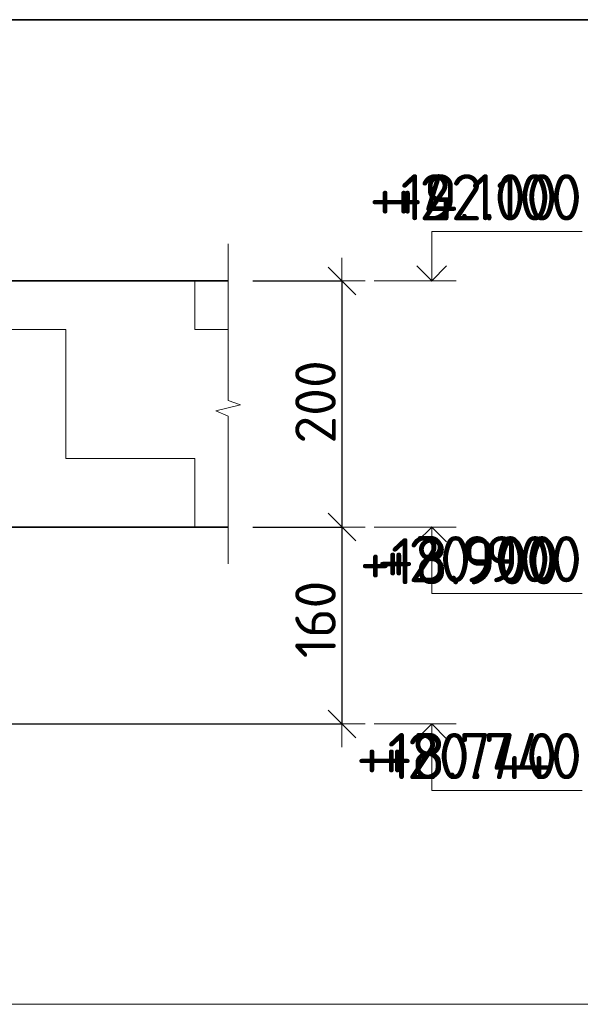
# Model space of a CAD drawing. Header units: metres. Extents: x -38 to 114, y -15 to 21.
# Tile 240 of 244: x 76.508 to 76.963, y 12.472 to 13.272. Entities that reach past the tile are written whole.
import ezdxf

# ---------------------------------------------------------------- set-up
doc = ezdxf.new("R2010")
doc.units = ezdxf.units.M
doc.header["$PDMODE"] = 65
for name, color, linetype, lineweight in [('XR$3$Размерная линия_ общее', 7, 'Continuous', 13), ('XR$4$Размерная линия_ общее', 7, 'Continuous', 13), ('XR$6$Размерная линия_ общее', 7, 'Continuous', 13)]:
    doc.layers.add(name, color=color, linetype=linetype, lineweight=lineweight)
doc.styles.add('ISOCPEUR', font='txt')
doc.dimstyles.new('DIMSTYLE_8', dxfattribs={"dimtxt": 0.033, "dimasz": 0.0375, "dimexe": 0, "dimexo": 0, "dimgap": 0.0165, "dimtad": 2, "dimdec": 0, "dimlfac": 1000, "dimrnd": 1, "dimzin": 12, "dimdsep": 46, "dimtxsty": 'ISOCPEUR', "dimblk1": 'ALL_ML_STRICH', "dimblk2": 'ALL_ML_STRICH', "dimsah": 1, "dimcen": 0, "dimclrd": 7, "dimclre": 256, "dimclrt": 7, "dimadec": 0, "dimazin": 0, "dimtfac": 1, "dimtdec": 0, "dimtix": 1, "dimtmove": 2, "dimatfit": 3, "dimfxl": 0, "dimtzin": 0, "dimlwd": 0, "dimlwe": -3, "dimarcsym": 0})
pattern_1 = [(0, (0.21, 0.21), (0.105, 0.105), [0.105, -0.105]), (90, (0.21, 0.21), (-0.105, 0.105), [0.105, -0.105])]

# ---------------------------------------------------------------- blocks, each defined once
blk = doc.blocks.new('ЭЛЕМЕНТ_УЗОРА_5')
at = {"color": 7, "linetype": 'Continuous', "lineweight": 13, "transparency": 33554687}
blk.add_line((76.67716, 12.82949), (76.67716, 12.82949), dxfattribs=at)
blk.add_lwpolyline([(76.67716, 13.08949), (76.67716, 12.96235), (76.68716, 12.95871), (76.66716, 12.95377), (76.67716, 12.94961), (76.67716, 12.82949)], dxfattribs=at)
blk = doc.blocks.new('СЛОЖНЫЙ_ОБЪЕКТ_9')
at = {"color": 7, "linetype": 'Continuous', "lineweight": 13, "transparency": 33554687}
blk.add_line((76.86254, 13.05949), (76.79587, 13.05949), dxfattribs=at)
blk.add_lwpolyline([(76.84254, 13.05949), (76.84254, 13.09949), (76.94487, 13.09949)], dxfattribs=at)
at = {"color": 7, "linetype": 'Continuous', "lineweight": 35, "transparency": 33554687}
blk.add_lwpolyline([(76.83043, 13.07159), (76.84254, 13.05949), (76.85464, 13.07159)], dxfattribs=at)
blk = doc.blocks.new('СЛОЖНЫЙ_ОБЪЕКТ_10')
at = {"color": 7, "linetype": 'Continuous', "lineweight": 13, "transparency": 33554687}
blk.add_line((76.86254, 12.85949), (76.79587, 12.85949), dxfattribs=at)
at = {"color": 7, "linetype": 'Continuous', "lineweight": 35, "transparency": 33554687}
blk.add_lwpolyline([(76.83043, 12.84738), (76.84254, 12.85949), (76.85464, 12.84738)], dxfattribs=at)
at = {"color": 7, "linetype": 'Continuous', "lineweight": 13, "transparency": 33554687}
blk.add_lwpolyline([(76.84254, 12.85949), (76.84254, 12.80549), (76.94487, 12.80549)], dxfattribs=at)
blk = doc.blocks.new('СЛОЖНЫЙ_ОБЪЕКТ_11')
at = {"color": 7, "linetype": 'Continuous', "lineweight": 13, "transparency": 33554687}
blk.add_line((76.86254, 12.69949), (76.79587, 12.69949), dxfattribs=at)
at = {"color": 7, "linetype": 'Continuous', "lineweight": 35, "transparency": 33554687}
blk.add_lwpolyline([(76.83043, 12.68738), (76.84254, 12.69949), (76.85464, 12.68738)], dxfattribs=at)
at = {"color": 7, "linetype": 'Continuous', "lineweight": 13, "transparency": 33554687}
blk.add_lwpolyline([(76.84254, 12.69949), (76.84254, 12.64549), (76.94487, 12.64549)], dxfattribs=at)
blk = doc.blocks.new('ALL_ML_STRICH')
at = {"color": 0, "linetype": 'ByBlock', "lineweight": -2}
for p, q in [((0, -0.5), (0, 0.5)), ((-0.3, -0.3), (0.3, 0.3)), ((-1, 0), (0.5, 0))]:
    blk.add_line(p, q, dxfattribs=at)
blk = doc.blocks.new('*D109')
at = {"layer": 'DEFPOINTS', "color": 7, "linetype": 'Continuous', "lineweight": 13, "transparency": 33554687}
for p in [(76.67716, 13.05949), (76.76958, 13.05949), (76.67716, 12.85949)]:
    blk.add_point(p, dxfattribs=at)
at = {"layer": 'XR$3$Размерная линия_ общее', "color": 253, "linetype": 'Continuous', "lineweight": -2, "true_color": 0xa0a0a0, "transparency": 33554687}
for p, q in [((76.69716, 13.05949), (76.76958, 13.05949)), ((76.69716, 12.85949), (76.76958, 12.85949))]:
    blk.add_line(p, q, dxfattribs=at)
at = {"layer": 'XR$3$Размерная линия_ общее', "color": 7, "linetype": 'Continuous', "lineweight": -2, "transparency": 33554687}
blk.add_line((76.76958, 13.05949), (76.76958, 12.85949), dxfattribs=at)
at = {"layer": 'XR$3$Размерная линия_ общее', "color": 7, "linetype": 'Continuous', "lineweight": 13, "transparency": 33554687, "xscale": 0.0375, "yscale": 0.0375, "zscale": 0.0375}
for p, rotation in [((76.76958, 13.05949), 90), ((76.76958, 12.85949), 270)]:
    blk.add_blockref('ALL_ML_STRICH', p, dxfattribs=dict(at, rotation=rotation))
at = {"layer": 'XR$3$Размерная линия_ общее', "color": 7, "linetype": 'Continuous', "lineweight": 13, "transparency": 33554687, "insert": (76.74808, 12.96114), "char_height": 0.033, "width": 0.099, "attachment_point": 5, "rotation": 90, "style": 'ISOCPEUR'}
blk.add_mtext('\\A1;{200}', dxfattribs=at)
blk = doc.blocks.new('*D110')
at = {"layer": 'DEFPOINTS', "color": 7, "linetype": 'Continuous', "lineweight": 13, "transparency": 33554687}
for p in [(76.67716, 12.85949), (76.76958, 12.85949), (76.47301, 12.69949)]:
    blk.add_point(p, dxfattribs=at)
at = {"layer": 'XR$3$Размерная линия_ общее', "color": 253, "linetype": 'Continuous', "lineweight": -2, "true_color": 0xa0a0a0, "transparency": 33554687}
for p, q in [((76.69716, 12.85949), (76.76958, 12.85949)), ((76.49301, 12.69949), (76.76958, 12.69949))]:
    blk.add_line(p, q, dxfattribs=at)
at = {"layer": 'XR$3$Размерная линия_ общее', "color": 7, "linetype": 'Continuous', "lineweight": -2, "transparency": 33554687}
blk.add_line((76.76958, 12.85949), (76.76958, 12.69949), dxfattribs=at)
at = {"layer": 'XR$3$Размерная линия_ общее', "color": 7, "linetype": 'Continuous', "lineweight": 13, "transparency": 33554687, "xscale": 0.0375, "yscale": 0.0375, "zscale": 0.0375}
for p, rotation in [((76.76958, 12.85949), 90), ((76.76958, 12.69949), 270)]:
    blk.add_blockref('ALL_ML_STRICH', p, dxfattribs=dict(at, rotation=rotation))
at = {"layer": 'XR$3$Размерная линия_ общее', "color": 7, "linetype": 'Continuous', "lineweight": 13, "transparency": 33554687, "insert": (76.74808, 12.78444), "char_height": 0.033, "width": 0.099, "attachment_point": 5, "rotation": 90, "style": 'ISOCPEUR'}
blk.add_mtext('\\A1;{160}', dxfattribs=at)
blk = doc.blocks.new('СЛОЖНЫЙ_ОБЪЕКТ_48')
at = {"color": 7, "linetype": 'Continuous', "lineweight": 13, "transparency": 33554687}
blk.add_line((76.86254, 13.05949), (76.79587, 13.05949), dxfattribs=at)
blk.add_lwpolyline([(76.84254, 13.05949), (76.84254, 13.09949), (76.94487, 13.09949)], dxfattribs=at)
at = {"color": 7, "linetype": 'Continuous', "lineweight": 35, "transparency": 33554687}
blk.add_lwpolyline([(76.83043, 13.07159), (76.84254, 13.05949), (76.85464, 13.07159)], dxfattribs=at)
blk = doc.blocks.new('СЛОЖНЫЙ_ОБЪЕКТ_49')
at = {"color": 7, "linetype": 'Continuous', "lineweight": 13, "transparency": 33554687}
blk.add_line((76.86254, 12.85949), (76.79587, 12.85949), dxfattribs=at)
at = {"color": 7, "linetype": 'Continuous', "lineweight": 35, "transparency": 33554687}
blk.add_lwpolyline([(76.83043, 12.84738), (76.84254, 12.85949), (76.85464, 12.84738)], dxfattribs=at)
at = {"color": 7, "linetype": 'Continuous', "lineweight": 13, "transparency": 33554687}
blk.add_lwpolyline([(76.84254, 12.85949), (76.84254, 12.80549), (76.94487, 12.80549)], dxfattribs=at)
blk = doc.blocks.new('СЛОЖНЫЙ_ОБЪЕКТ_50')
at = {"color": 7, "linetype": 'Continuous', "lineweight": 13, "transparency": 33554687}
blk.add_line((76.86254, 12.69949), (76.79587, 12.69949), dxfattribs=at)
at = {"color": 7, "linetype": 'Continuous', "lineweight": 35, "transparency": 33554687}
blk.add_lwpolyline([(76.83043, 12.68738), (76.84254, 12.69949), (76.85464, 12.68738)], dxfattribs=at)
at = {"color": 7, "linetype": 'Continuous', "lineweight": 13, "transparency": 33554687}
blk.add_lwpolyline([(76.84254, 12.69949), (76.84254, 12.64549), (76.94487, 12.64549)], dxfattribs=at)
blk = doc.blocks.new('ЭЛЕМЕНТ_УЗОРА_27')
at = {"color": 7, "linetype": 'Continuous', "lineweight": 13, "transparency": 33554687}
blk.add_line((76.67716, 12.82949), (76.67716, 12.82949), dxfattribs=at)
blk.add_lwpolyline([(76.67716, 13.08949), (76.67716, 12.96235), (76.68716, 12.95871), (76.66716, 12.95377), (76.67716, 12.94961), (76.67716, 12.82949)], dxfattribs=at)
blk = doc.blocks.new('*D559')
at = {"layer": 'DEFPOINTS', "color": 7, "linetype": 'Continuous', "lineweight": 13, "transparency": 33554687}
for p in [(76.67716, 13.05949), (76.76958, 13.05949), (76.67716, 12.85949)]:
    blk.add_point(p, dxfattribs=at)
at = {"layer": 'XR$4$Размерная линия_ общее', "color": 253, "linetype": 'Continuous', "lineweight": -2, "true_color": 0xa0a0a0, "transparency": 33554687}
for p, q in [((76.69716, 13.05949), (76.76958, 13.05949)), ((76.69716, 12.85949), (76.76958, 12.85949))]:
    blk.add_line(p, q, dxfattribs=at)
at = {"layer": 'XR$4$Размерная линия_ общее', "color": 7, "linetype": 'Continuous', "lineweight": -2, "transparency": 33554687}
blk.add_line((76.76958, 13.05949), (76.76958, 12.85949), dxfattribs=at)
at = {"layer": 'XR$4$Размерная линия_ общее', "color": 7, "linetype": 'Continuous', "lineweight": 13, "transparency": 33554687, "xscale": 0.0375, "yscale": 0.0375, "zscale": 0.0375}
for p, rotation in [((76.76958, 13.05949), 90), ((76.76958, 12.85949), 270)]:
    blk.add_blockref('ALL_ML_STRICH', p, dxfattribs=dict(at, rotation=rotation))
at = {"layer": 'XR$4$Размерная линия_ общее', "color": 7, "linetype": 'Continuous', "lineweight": 13, "transparency": 33554687, "insert": (76.74808, 12.96114), "char_height": 0.033, "width": 0.099, "attachment_point": 5, "rotation": 90, "style": 'ISOCPEUR'}
blk.add_mtext('\\A1;{200}', dxfattribs=at)
blk = doc.blocks.new('*D560')
at = {"layer": 'DEFPOINTS', "color": 7, "linetype": 'Continuous', "lineweight": 13, "transparency": 33554687}
for p in [(76.67716, 12.85949), (76.76958, 12.85949), (76.47301, 12.69949)]:
    blk.add_point(p, dxfattribs=at)
at = {"layer": 'XR$4$Размерная линия_ общее', "color": 253, "linetype": 'Continuous', "lineweight": -2, "true_color": 0xa0a0a0, "transparency": 33554687}
for p, q in [((76.69716, 12.85949), (76.76958, 12.85949)), ((76.49301, 12.69949), (76.76958, 12.69949))]:
    blk.add_line(p, q, dxfattribs=at)
at = {"layer": 'XR$4$Размерная линия_ общее', "color": 7, "linetype": 'Continuous', "lineweight": -2, "transparency": 33554687}
blk.add_line((76.76958, 12.85949), (76.76958, 12.69949), dxfattribs=at)
at = {"layer": 'XR$4$Размерная линия_ общее', "color": 7, "linetype": 'Continuous', "lineweight": 13, "transparency": 33554687, "xscale": 0.0375, "yscale": 0.0375, "zscale": 0.0375}
for p, rotation in [((76.76958, 12.85949), 90), ((76.76958, 12.69949), 270)]:
    blk.add_blockref('ALL_ML_STRICH', p, dxfattribs=dict(at, rotation=rotation))
at = {"layer": 'XR$4$Размерная линия_ общее', "color": 7, "linetype": 'Continuous', "lineweight": 13, "transparency": 33554687, "insert": (76.74808, 12.78444), "char_height": 0.033, "width": 0.099, "attachment_point": 5, "rotation": 90, "style": 'ISOCPEUR'}
blk.add_mtext('\\A1;{160}', dxfattribs=at)
blk = doc.blocks.new('СЛОЖНЫЙ_ОБЪЕКТ_107')
at = {"color": 7, "linetype": 'Continuous', "lineweight": 13, "transparency": 33554687}
blk.add_line((76.86254, 13.05949), (76.79587, 13.05949), dxfattribs=at)
blk.add_lwpolyline([(76.84254, 13.05949), (76.84254, 13.09949), (76.96487, 13.09949)], dxfattribs=at)
at = {"color": 7, "linetype": 'Continuous', "lineweight": 35, "transparency": 33554687}
blk.add_lwpolyline([(76.83043, 13.07159), (76.84254, 13.05949), (76.85464, 13.07159)], dxfattribs=at)
blk = doc.blocks.new('СЛОЖНЫЙ_ОБЪЕКТ_108')
at = {"color": 7, "linetype": 'Continuous', "lineweight": 13, "transparency": 33554687}
blk.add_line((76.86254, 12.85949), (76.79587, 12.85949), dxfattribs=at)
at = {"color": 7, "linetype": 'Continuous', "lineweight": 35, "transparency": 33554687}
blk.add_lwpolyline([(76.83043, 12.84738), (76.84254, 12.85949), (76.85464, 12.84738)], dxfattribs=at)
at = {"color": 7, "linetype": 'Continuous', "lineweight": 13, "transparency": 33554687}
blk.add_lwpolyline([(76.84254, 12.85949), (76.84254, 12.80549), (76.96487, 12.80549)], dxfattribs=at)
blk = doc.blocks.new('СЛОЖНЫЙ_ОБЪЕКТ_109')
at = {"color": 7, "linetype": 'Continuous', "lineweight": 13, "transparency": 33554687}
blk.add_line((76.86254, 12.69949), (76.79587, 12.69949), dxfattribs=at)
at = {"color": 7, "linetype": 'Continuous', "lineweight": 35, "transparency": 33554687}
blk.add_lwpolyline([(76.83043, 12.68738), (76.84254, 12.69949), (76.85464, 12.68738)], dxfattribs=at)
at = {"color": 7, "linetype": 'Continuous', "lineweight": 13, "transparency": 33554687}
blk.add_lwpolyline([(76.84254, 12.69949), (76.84254, 12.64549), (76.96487, 12.64549)], dxfattribs=at)
blk = doc.blocks.new('ЭЛЕМЕНТ_УЗОРА_42')
at = {"color": 7, "linetype": 'Continuous', "lineweight": 13, "transparency": 33554687}
blk.add_line((76.67716, 12.82949), (76.67716, 12.82949), dxfattribs=at)
blk.add_lwpolyline([(76.67716, 13.08949), (76.67716, 12.96235), (76.68716, 12.95871), (76.66716, 12.95377), (76.67716, 12.94961), (76.67716, 12.82949)], dxfattribs=at)
blk = doc.blocks.new('*D936')
at = {"layer": 'DEFPOINTS', "color": 7, "linetype": 'Continuous', "lineweight": 13, "transparency": 33554687}
for p in [(76.67716, 13.05949), (76.76958, 13.05949), (76.67716, 12.85949)]:
    blk.add_point(p, dxfattribs=at)
at = {"layer": 'XR$6$Размерная линия_ общее', "color": 253, "linetype": 'Continuous', "lineweight": -2, "true_color": 0xa0a0a0, "transparency": 33554687}
for p, q in [((76.69716, 13.05949), (76.76958, 13.05949)), ((76.69716, 12.85949), (76.76958, 12.85949))]:
    blk.add_line(p, q, dxfattribs=at)
at = {"layer": 'XR$6$Размерная линия_ общее', "color": 7, "linetype": 'Continuous', "lineweight": -2, "transparency": 33554687}
blk.add_line((76.76958, 13.05949), (76.76958, 12.85949), dxfattribs=at)
at = {"layer": 'XR$6$Размерная линия_ общее', "color": 7, "linetype": 'Continuous', "lineweight": 13, "transparency": 33554687, "xscale": 0.0375, "yscale": 0.0375, "zscale": 0.0375}
for p, rotation in [((76.76958, 13.05949), 90), ((76.76958, 12.85949), 270)]:
    blk.add_blockref('ALL_ML_STRICH', p, dxfattribs=dict(at, rotation=rotation))
at = {"layer": 'XR$6$Размерная линия_ общее', "color": 7, "linetype": 'Continuous', "lineweight": 13, "transparency": 33554687, "insert": (76.74808, 12.96114), "char_height": 0.033, "width": 0.099, "attachment_point": 5, "rotation": 90, "style": 'ISOCPEUR'}
blk.add_mtext('\\A1;{200}', dxfattribs=at)
blk = doc.blocks.new('*D937')
at = {"layer": 'DEFPOINTS', "color": 7, "linetype": 'Continuous', "lineweight": 13, "transparency": 33554687}
for p in [(76.67716, 12.85949), (76.76958, 12.85949), (76.47301, 12.69949)]:
    blk.add_point(p, dxfattribs=at)
at = {"layer": 'XR$6$Размерная линия_ общее', "color": 253, "linetype": 'Continuous', "lineweight": -2, "true_color": 0xa0a0a0, "transparency": 33554687}
for p, q in [((76.69716, 12.85949), (76.76958, 12.85949)), ((76.49301, 12.69949), (76.76958, 12.69949))]:
    blk.add_line(p, q, dxfattribs=at)
at = {"layer": 'XR$6$Размерная линия_ общее', "color": 7, "linetype": 'Continuous', "lineweight": -2, "transparency": 33554687}
blk.add_line((76.76958, 12.85949), (76.76958, 12.69949), dxfattribs=at)
at = {"layer": 'XR$6$Размерная линия_ общее', "color": 7, "linetype": 'Continuous', "lineweight": 13, "transparency": 33554687, "xscale": 0.0375, "yscale": 0.0375, "zscale": 0.0375}
for p, rotation in [((76.76958, 12.85949), 90), ((76.76958, 12.69949), 270)]:
    blk.add_blockref('ALL_ML_STRICH', p, dxfattribs=dict(at, rotation=rotation))
at = {"layer": 'XR$6$Размерная линия_ общее', "color": 7, "linetype": 'Continuous', "lineweight": 13, "transparency": 33554687, "insert": (76.74808, 12.78444), "char_height": 0.033, "width": 0.099, "attachment_point": 5, "rotation": 90, "style": 'ISOCPEUR'}
blk.add_mtext('\\A1;{160}', dxfattribs=at)

msp = doc.modelspace()

# ---------------------------------------------------------------- hatches: boundary and pattern name
at = {"linetype": 'Continuous', "lineweight": 13, "transparency": 33554687}
h = msp.add_hatch(dxfattribs=at)
h.set_pattern_fill('____', scale=0.105, style=0, pattern_type=2)
h.set_pattern_definition(pattern_1)
h.paths.add_polyline_path([(76.17301, 13.05949), (76.17301, 12.69949), (76.47301, 12.69949), (76.47301, 12.85949), (76.67716, 12.85949), (76.67716, 13.05949)], flags=0)
h = msp.add_hatch(dxfattribs=at)
h.set_pattern_fill('____', scale=0.105, style=0, pattern_type=2)
h.set_pattern_definition(pattern_1)
h.paths.add_polyline_path([(76.17301, 13.05949), (76.17301, 12.69949), (76.47301, 12.69949), (76.47301, 12.85949), (76.67716, 12.85949), (76.67716, 13.05949)], flags=0)
h = msp.add_hatch(dxfattribs=at)
h.set_pattern_fill('____', scale=0.105, style=0, pattern_type=2)
h.set_pattern_definition(pattern_1)
h.paths.add_polyline_path([(76.17301, 13.05949), (76.17301, 12.69949), (76.47301, 12.69949), (76.47301, 12.85949), (76.67716, 12.85949), (76.67716, 13.05949)], flags=0)

# ---------------------------------------------------------------- linework, layer by layer
at = {"color": 7, "linetype": 'Continuous', "lineweight": 35, "transparency": 33554687}
for p, q in [((86.41979, 13.27171), (67.91979, 13.27171)), ((76.67716, 13.05949), (76.17301, 13.05949)), ((76.67716, 13.05949), (76.17301, 13.05949)), ((76.67716, 13.05949), (76.17301, 13.05949)), ((76.47301, 12.85949), (76.67716, 12.85949)), ((76.47301, 12.85949), (76.67716, 12.85949)), ((76.47301, 12.85949), (76.67716, 12.85949))]:
    msp.add_line(p, q, dxfattribs=at)
at = {"color": 7, "linetype": 'Continuous', "lineweight": 13, "transparency": 33554687}
msp.add_line((86.41979, 12.47171), (67.91979, 12.47171), dxfattribs=at)

# ---------------------------------------------------------------- block references
at = {"color": 7, "linetype": 'Continuous', "lineweight": 35, "transparency": 33554687}
for name in ['СЛОЖНЫЙ_ОБЪЕКТ_9', 'СЛОЖНЫЙ_ОБЪЕКТ_48', 'СЛОЖНЫЙ_ОБЪЕКТ_107', 'СЛОЖНЫЙ_ОБЪЕКТ_10', 'СЛОЖНЫЙ_ОБЪЕКТ_49', 'СЛОЖНЫЙ_ОБЪЕКТ_108', 'СЛОЖНЫЙ_ОБЪЕКТ_11', 'СЛОЖНЫЙ_ОБЪЕКТ_50', 'СЛОЖНЫЙ_ОБЪЕКТ_109']:
    msp.add_blockref(name, (0, 0), dxfattribs=at)
at = {"color": 7, "linetype": 'Continuous', "lineweight": 13, "transparency": 33554687}
for name in ['ЭЛЕМЕНТ_УЗОРА_5', 'ЭЛЕМЕНТ_УЗОРА_27', 'ЭЛЕМЕНТ_УЗОРА_42']:
    msp.add_blockref(name, (0, 0), dxfattribs=at)

# ---------------------------------------------------------------- texts
at = {"color": 7, "linetype": 'Continuous', "lineweight": 13, "transparency": 33554687, "char_height": 0.0375, "attachment_point": 9, "style": 'ISOCPEUR'}
for s, insert, width in [('\\A1;{\\fISOCPEUR|i0|b0;\\H0.037500;\\W1.000000;\\C7;+19.100}\\P', (76.94487, 13.10865), 0.1701064), ('\\A1;{\\fISOCPEUR|i0|b0;\\H0.037500;\\W1.000000;\\C7;+22.100}\\P', (76.96487, 13.10865), 0.1784043), ('\\A1;{\\fISOCPEUR|i0|b0;\\H0.037500;\\W1.000000;\\C7;+4.100}\\P', (76.94487, 13.10865), 0.1556707), ('\\A1;{\\fISOCPEUR|i0|b0;\\H0.037500;\\W1.000000;\\C7;+18.900}\\P', (76.94658, 12.81295), 0.1784043), ('\\A1;{\\fISOCPEUR|i0|b0;\\H0.037500;\\W1.000000;\\C7;+20.900}\\P', (76.96487, 12.81465), 0.1867021), ('\\A1;{\\fISOCPEUR|i0|b0;\\H0.037500;\\W1.000000;\\C7;+3.900}\\P', (76.94487, 12.81465), 0.1603125), ('\\A1;{\\fISOCPEUR|i0|b0;\\H0.037500;\\W1.000000;\\C7;+18.740}\\P', (76.94487, 12.65465), 0.1821875), ('\\A1;{\\fISOCPEUR|i0|b0;\\H0.037500;\\W1.000000;\\C7;+20.740}\\P', (76.96487, 12.65465), 0.1904687), ('\\A1;{\\fISOCPEUR|i0|b0;\\H0.037500;\\W1.000000;\\C7;+3.740}\\P', (76.94487, 12.65465), 0.1640854)]:
    msp.add_mtext(s, dxfattribs=dict(at, insert=insert, width=width))

# ---------------------------------------------------------------- dimensions: what is measured, and where the dimension line sits
at = {"layer": 'XR$3$Размерная линия_ общее', "color": 7, "linetype": 'Continuous', "lineweight": 13, "transparency": 33554687}
for base, p1, p2, picture, middle in [((76.76958, 12.85949), (76.69716, 13.05949), (76.69716, 12.85949), '*D109', (76.74808, 12.96114)), ((76.76958, 12.69949), (76.69716, 12.85949), (76.49301, 12.69949), '*D110', (76.74808, 12.78444))]:
    dim = msp.add_linear_dim(base=base, p1=p1, p2=p2, angle=270, dimstyle='DIMSTYLE_8', override={"dimpost": '<>', "dimclrd": 7, "dimclre": 253, "dimclrt": 7, "dimlwd": 0, "dimlwe": 65533}, dxfattribs=at)
    dim.commit()
    dim.dimension.update_dxf_attribs({"geometry": picture, "text_midpoint": middle, "dimtype": 160})
at = {"layer": 'XR$4$Размерная линия_ общее', "color": 7, "linetype": 'Continuous', "lineweight": 13, "transparency": 33554687}
for base, p1, p2, picture, middle in [((76.76958, 12.85949), (76.69716, 13.05949), (76.69716, 12.85949), '*D559', (76.74808, 12.96114)), ((76.76958, 12.69949), (76.69716, 12.85949), (76.49301, 12.69949), '*D560', (76.74808, 12.78444))]:
    dim = msp.add_linear_dim(base=base, p1=p1, p2=p2, angle=270, dimstyle='DIMSTYLE_8', override={"dimpost": '<>', "dimclrd": 7, "dimclre": 253, "dimclrt": 7, "dimlwd": 0, "dimlwe": 65533}, dxfattribs=at)
    dim.commit()
    dim.dimension.update_dxf_attribs({"geometry": picture, "text_midpoint": middle, "dimtype": 160})
at = {"layer": 'XR$6$Размерная линия_ общее', "color": 7, "linetype": 'Continuous', "lineweight": 13, "transparency": 33554687}
for base, p1, p2, picture, middle in [((76.76958, 12.85949), (76.69716, 13.05949), (76.69716, 12.85949), '*D936', (76.74808, 12.96114)), ((76.76958, 12.69949), (76.69716, 12.85949), (76.49301, 12.69949), '*D937', (76.74808, 12.78444))]:
    dim = msp.add_linear_dim(base=base, p1=p1, p2=p2, angle=270, dimstyle='DIMSTYLE_8', override={"dimpost": '<>', "dimclrd": 7, "dimclre": 253, "dimclrt": 7, "dimlwd": 0, "dimlwe": 65533}, dxfattribs=at)
    dim.commit()
    dim.dimension.update_dxf_attribs({"geometry": picture, "text_midpoint": middle, "dimtype": 160})

doc.saveas('drawing.dxf')
